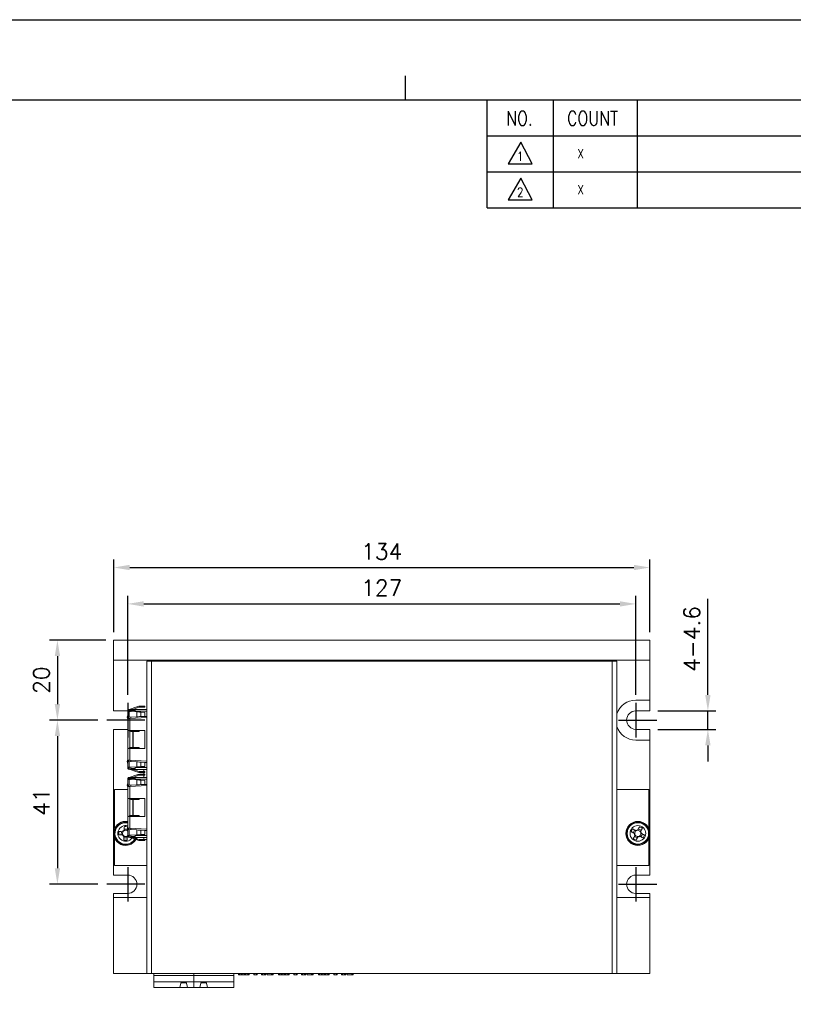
# Model space of a CAD drawing. Header units: millimetres. Extents: x 0 to 594, y 0 to 420.
# Tile 11 of 12: x 201 to 394, y 174 to 420. Entities that reach past the tile are written whole.
import ezdxf

# ---------------------------------------------------------------- set-up
doc = ezdxf.new("R2010")
doc.units = ezdxf.units.MM
doc.header["$PDSIZE"] = -1
doc.linetypes.add('CENTER2', pattern=[28.575, 19.05, -3.175, 3.175, -3.175])
doc.layers.add('SHEET', color=1, linetype='Continuous')
doc.styles.add('SHEET1', font='ROMANS.SHX', dxfattribs={"width": 0.8, "height": 3})
doc.styles.get("Standard").update_dxf_attribs({"font": 'txt.shx', "bigfont": 'whgtxt.shx'})
doc.dimstyles.new('ISO-25', dxfattribs={"dimtxt": 2.5, "dimasz": 2.5, "dimexe": 1.25, "dimexo": 0.625, "dimtad": 1, "dimtxsty": 'Standard', "dimcen": 2.5, "dimadec": 0, "dimazin": 0, "dimtfac": 1, "dimtmove": 0, "dimatfit": 3, "dimfxl": 0, "dimarcsym": 0})

# ---------------------------------------------------------------- blocks, each defined once
blk = doc.blocks.new('*D6')
at = {"color": 8, "lineweight": -2}
for p, q in [((224.16, 266.99), (224.16, 285.12)), ((228.16, 283.12), (354.16, 283.12)), ((358.16, 266.99), (358.16, 285.12))]:
    blk.add_line(p, q, dxfattribs=at)
at = {"color": 8}
for points in [[(228.16, 283.79), (228.16, 282.46), (224.16, 283.12)], [(354.16, 283.79), (354.16, 282.46), (358.16, 283.12)]]:
    blk.add_solid(points, dxfattribs=at)
at = {"layer": 'Defpoints', "color": 0}
for p in [(358.16, 283.12), (224.16, 264.99), (358.16, 264.99)]:
    blk.add_point(p, dxfattribs=at)
at = {"color": 3, "insert": (291.16, 287.12), "char_height": 4, "attachment_point": 5}
blk.add_mtext('\\A1;134', dxfattribs=at)
blk = doc.blocks.new('*D7')
at = {"color": 8, "lineweight": -2}
for p, q in [((227.66, 251.29), (227.66, 276.03)), ((354.66, 251.29), (354.66, 276.03)), ((231.66, 274.03), (350.66, 274.03))]:
    blk.add_line(p, q, dxfattribs=at)
at = {"color": 8}
for points in [[(231.66, 274.7), (231.66, 273.36), (227.66, 274.03)], [(350.66, 274.7), (350.66, 273.36), (354.66, 274.03)]]:
    blk.add_solid(points, dxfattribs=at)
at = {"layer": 'Defpoints', "color": 0}
for p in [(354.66, 274.03), (227.66, 249.29), (354.66, 249.29)]:
    blk.add_point(p, dxfattribs=at)
at = {"color": 3, "insert": (291.16, 278.03), "char_height": 4, "attachment_point": 5}
blk.add_mtext('\\A1;127', dxfattribs=at)
blk = doc.blocks.new('*D8')
at = {"color": 8, "lineweight": -2}
for p, q in [((372.66, 251.29), (372.66, 275.29)), ((360.16, 247.29), (374.66, 247.29)), ((372.66, 242.69), (372.66, 247.29)), ((360.16, 242.69), (374.66, 242.69)), ((372.66, 238.69), (372.66, 234.69))]:
    blk.add_line(p, q, dxfattribs=at)
at = {"color": 8}
for points in [[(371.99, 251.29), (373.32, 251.29), (372.66, 247.29)], [(371.99, 238.69), (373.32, 238.69), (372.66, 242.69)]]:
    blk.add_solid(points, dxfattribs=at)
at = {"layer": 'Defpoints', "color": 0}
for p in [(358.16, 247.29), (372.66, 247.29), (358.16, 242.69)]:
    blk.add_point(p, dxfattribs=at)
at = {"color": 3, "insert": (368.66, 265.29), "char_height": 4, "attachment_point": 5, "rotation": 90}
blk.add_mtext('\\A1;4-4.6', dxfattribs=at)
blk = doc.blocks.new('*D9')
at = {"color": 8, "lineweight": -2}
for p, q in [((222.16, 264.99), (208.1, 264.99)), ((210.1, 260.99), (210.1, 248.99)), ((220.16, 244.99), (208.1, 244.99))]:
    blk.add_line(p, q, dxfattribs=at)
at = {"color": 8}
for points in [[(209.43, 260.99), (210.77, 260.99), (210.1, 264.99)], [(209.43, 248.99), (210.77, 248.99), (210.1, 244.99)]]:
    blk.add_solid(points, dxfattribs=at)
at = {"layer": 'Defpoints', "color": 0}
for p in [(224.16, 264.99), (210.1, 244.99), (222.16, 244.99)]:
    blk.add_point(p, dxfattribs=at)
at = {"color": 3, "insert": (206.1, 254.99), "char_height": 4, "attachment_point": 5, "rotation": 90}
blk.add_mtext('\\A1;20', dxfattribs=at)
blk = doc.blocks.new('*D10')
at = {"color": 8, "lineweight": -2}
for p, q in [((220.16, 244.99), (208.1, 244.99)), ((210.1, 240.99), (210.1, 207.99)), ((220.16, 203.99), (208.1, 203.99))]:
    blk.add_line(p, q, dxfattribs=at)
at = {"color": 8}
for points in [[(209.43, 240.99), (210.77, 240.99), (210.1, 244.99)], [(209.43, 207.99), (210.77, 207.99), (210.1, 203.99)]]:
    blk.add_solid(points, dxfattribs=at)
at = {"layer": 'Defpoints', "color": 0}
for p in [(222.16, 244.99), (210.1, 203.99), (222.16, 203.99)]:
    blk.add_point(p, dxfattribs=at)
at = {"color": 3, "insert": (206.1, 224.49), "char_height": 4, "attachment_point": 5, "rotation": 90}
blk.add_mtext('\\A1;41', dxfattribs=at)

msp = doc.modelspace()

# ---------------------------------------------------------------- linework, layer by layer
at = {"color": 4}
msp.add_line((297, 406), (297, 400), dxfattribs=at)
at = {"color": 7, "linetype": 'Continuous', "lineweight": 15}
for p, q in [((224.1551, 264.989), (224.1551, 259.989)), ((224.1551, 264.989), (358.1551, 264.989)), ((358.1551, 264.989), (358.1551, 259.989)), ((224.1551, 259.989), (358.1551, 259.989)), ((224.1551, 259.989), (224.1551, 247.289)), ((232.4051, 249.689), (232.4051, 259.689)), ((232.4051, 259.689), (233.6051, 259.689)), ((233.6051, 259.689), (233.6051, 181.689)), ((348.7051, 259.689), (233.6051, 259.689)), ((260.1551, 259.989), (260.1551, 259.689)), ((348.1551, 259.689), (348.1551, 259.989)), ((348.7051, 181.689), (348.7051, 259.689)), ((348.7051, 259.689), (349.9051, 259.689)), ((349.9051, 259.689), (349.9051, 181.689)), ((358.1551, 259.989), (358.1551, 249.989)), ((231.9051, 248.489), (230.9051, 248.489)), ((231.9051, 248.239), (231.9051, 248.489)), ((232.4051, 212.689), (232.4051, 249.689)), ((358.1551, 249.989), (354.6551, 249.989)), ((358.1551, 247.289), (358.1551, 249.989)), ((227.6551, 247.289), (224.1551, 247.289)), ((227.6551, 245.539), (227.6551, 247.189)), ((227.7202, 247.4356), (228.0507, 247.4161)), ((229.9321, 248.3268), (227.9929, 247.6619)), ((227.9929, 245.7088), (227.9929, 247.1691)), ((227.9929, 247.1691), (229.9321, 247.055)), ((228.1134, 247.162), (228.074, 247.1647)), ((229.5051, 247.689), (228.1551, 247.689)), ((228.4051, 247.439), (228.4051, 247.1448)), ((228.4051, 247.439), (229.5051, 247.439)), ((228.8426, 247.689), (230.0132, 248.0903)), ((232.4051, 247.689), (229.5051, 247.689)), ((229.5051, 247.689), (229.5051, 247.239)), ((229.5051, 247.0801), (229.5051, 247.239)), ((229.9321, 247.055), (229.9321, 245.8229)), ((230.9051, 248.239), (231.9051, 248.239)), ((230.9051, 245.8801), (230.9051, 246.9978)), ((230.9051, 246.9978), (231.9051, 246.939)), ((231.9051, 245.939), (231.9051, 246.939)), ((354.6551, 247.289), (358.1551, 247.289)), ((227.9051, 245.5537), (227.6551, 245.539)), ((227.6551, 242.439), (227.6551, 245.5387)), ((227.9721, 245.7076), (227.9721, 245.4076)), ((229.9321, 245.8229), (227.9929, 245.7088)), ((228.1551, 245.4184), (232.4051, 245.6684)), ((228.1551, 242.439), (228.1551, 245.4184)), ((231.9051, 245.939), (230.9051, 245.8801)), ((232.4051, 245.939), (231.9051, 245.939)), ((224.1551, 242.689), (224.1551, 206.289)), ((227.6551, 242.689), (224.1551, 242.689)), ((228.1551, 242.439), (227.6551, 242.439)), ((227.6551, 237.939), (227.6551, 242.439)), ((231.9051, 242.439), (228.1551, 242.439)), ((228.4051, 242.439), (228.4051, 242.189)), ((228.4051, 242.189), (230.5551, 242.189)), ((228.9051, 242.189), (228.9051, 238.189)), ((229.0051, 238.189), (229.0051, 242.189)), ((230.5551, 242.189), (230.5551, 242.439)), ((231.9051, 237.939), (231.9051, 242.439)), ((354.6551, 242.689), (358.1551, 242.689)), ((358.1551, 239.989), (358.1551, 242.689)), ((354.6551, 239.989), (358.1551, 239.989)), ((358.1551, 239.989), (358.1551, 206.289)), ((227.6551, 234.8392), (227.6551, 237.939)), ((228.1551, 237.939), (227.6551, 237.939)), ((228.1551, 234.9596), (228.1551, 237.939)), ((228.1551, 237.939), (231.9051, 237.939)), ((228.4051, 238.189), (228.4051, 237.939)), ((230.5551, 238.189), (228.4051, 238.189)), ((230.5551, 237.939), (230.5551, 238.189)), ((227.6551, 233.189), (227.6551, 234.839)), ((227.9051, 234.8243), (227.6551, 234.839)), ((227.9721, 234.6703), (227.9721, 234.9703)), ((227.9929, 234.6691), (227.9929, 233.2088)), ((229.9321, 234.555), (227.9929, 234.6691)), ((232.4051, 234.7096), (228.1551, 234.9596)), ((229.9321, 234.555), (229.9321, 233.3229)), ((230.9051, 234.4978), (230.9051, 233.3801)), ((231.9051, 234.439), (230.9051, 234.4978)), ((231.9051, 234.439), (231.9051, 233.439)), ((231.9051, 234.439), (232.4051, 234.439)), ((228.0507, 232.9618), (227.7202, 232.9424)), ((227.9929, 233.2088), (229.9321, 233.3229)), ((229.9321, 232.0511), (227.9929, 232.716)), ((229.9321, 231.3268), (227.9929, 230.6619)), ((229.5051, 232.689), (228.1551, 232.689)), ((228.4051, 233.2331), (228.4051, 232.939)), ((229.5051, 232.939), (228.4051, 232.939)), ((228.8426, 232.689), (230.0132, 232.2876)), ((229.5051, 233.139), (229.5051, 233.2978)), ((229.5051, 233.139), (229.5051, 232.689)), ((232.4051, 232.689), (229.5051, 232.689)), ((230.9051, 233.3801), (231.9051, 233.439)), ((230.9051, 232.139), (231.9051, 232.139)), ((231.9051, 231.889), (230.9051, 231.889)), ((231.9051, 231.489), (230.9051, 231.489)), ((231.6551, 232.689), (231.6551, 232.139)), ((231.6551, 231.889), (231.6551, 231.489)), ((231.9051, 232.139), (231.9051, 231.889)), ((231.9051, 231.239), (231.9051, 231.489)), ((227.6551, 228.539), (227.6551, 230.189)), ((227.7202, 230.4356), (228.0507, 230.4161)), ((227.9929, 228.7088), (227.9929, 230.1691)), ((227.9929, 230.1691), (229.9321, 230.055)), ((229.9321, 228.8229), (227.9929, 228.7088)), ((228.1134, 230.162), (228.074, 230.1647)), ((229.5051, 230.689), (228.1551, 230.689)), ((228.4051, 230.439), (228.4051, 230.1448)), ((228.4051, 230.439), (229.5051, 230.439)), ((228.8426, 230.689), (230.0132, 231.0903)), ((232.4051, 230.689), (229.5051, 230.689)), ((229.5051, 230.689), (229.5051, 230.239)), ((229.5051, 230.0801), (229.5051, 230.239)), ((229.9321, 230.055), (229.9321, 228.8229)), ((230.9051, 231.239), (231.9051, 231.239)), ((230.9051, 228.8801), (230.9051, 229.9978)), ((230.9051, 229.9978), (231.9051, 229.939)), ((231.9051, 228.939), (230.9051, 228.8801)), ((231.6551, 231.239), (231.6551, 230.689)), ((231.9051, 228.939), (231.9051, 229.939)), ((232.4051, 228.939), (231.9051, 228.939)), ((224.4051, 227.689), (224.4051, 217.8879)), ((227.6551, 227.689), (224.4051, 227.689)), ((227.9051, 228.5537), (227.6551, 228.539)), ((227.6551, 225.439), (227.6551, 228.5387)), ((227.9721, 228.7076), (227.9721, 228.4076)), ((228.1551, 228.4184), (232.4051, 228.6684)), ((228.1551, 225.439), (228.1551, 228.4184)), ((349.9051, 227.689), (357.9051, 227.689)), ((357.9051, 227.689), (357.9051, 217.8879)), ((228.1551, 225.439), (227.6551, 225.439)), ((227.6551, 220.939), (227.6551, 225.439)), ((231.9051, 225.439), (228.1551, 225.439)), ((228.4051, 225.439), (228.4051, 225.189)), ((228.4051, 225.189), (230.5551, 225.189)), ((228.9051, 225.189), (228.9051, 221.189)), ((229.0051, 221.189), (229.0051, 225.189)), ((230.5551, 225.189), (230.5551, 225.439)), ((231.9051, 220.939), (231.9051, 225.439)), ((226.9731, 219.6333), (226.9578, 219.4319)), ((227.3781, 219.6305), (227.363, 219.4311)), ((227.4035, 219.6285), (227.3883, 219.4291)), ((227.6551, 219.5963), (227.4035, 219.6285)), ((227.6551, 217.8392), (227.6551, 220.939)), ((228.1551, 220.939), (227.6551, 220.939)), ((228.1551, 217.9596), (228.1551, 220.939)), ((228.1551, 220.939), (231.9051, 220.939)), ((228.4051, 221.189), (228.4051, 220.939)), ((230.5551, 221.189), (228.4051, 221.189)), ((230.5551, 220.939), (230.5551, 221.189)), ((354.9731, 219.6333), (354.9578, 219.4319)), ((355.3781, 219.6305), (355.363, 219.4311)), ((355.4035, 219.6285), (355.3883, 219.4291)), ((226.0537, 216.3351), (226.0841, 217.1265)), ((226.5091, 217.1101), (226.3992, 217.1144)), ((226.7891, 217.4754), (226.7849, 217.3655)), ((226.8012, 217.7904), (227.5926, 217.76)), ((227.6551, 216.189), (227.6551, 217.839)), ((227.9051, 217.8243), (227.6551, 217.839)), ((227.9721, 217.6703), (227.9721, 217.9703)), ((227.9929, 217.6691), (227.9929, 216.2088)), ((229.9321, 217.555), (227.9929, 217.6691)), ((232.4051, 217.7096), (228.1551, 217.9596)), ((229.9321, 217.555), (229.9321, 216.3229)), ((230.9051, 217.4978), (230.9051, 216.3801)), ((231.9051, 217.439), (230.9051, 217.4978)), ((231.9051, 217.439), (231.9051, 216.439)), ((231.9051, 217.439), (232.4051, 217.439)), ((354.0085, 216.8427), (354.376, 217.5442)), ((354.2877, 216.6964), (354.3851, 216.6453)), ((354.7527, 217.3469), (354.6553, 217.3979)), ((355.1625, 217.5564), (355.1115, 217.4589)), ((355.3088, 217.8356), (356.0104, 217.4681)), ((355.813, 217.0914), (355.864, 217.1888)), ((356.0225, 216.6816), (355.9251, 216.7326)), ((356.3018, 216.5353), (355.9342, 215.8337)), ((224.4051, 215.49), (224.4051, 208.689)), ((226.3687, 216.3229), (226.4786, 216.3187)), ((227.509, 215.5875), (226.7176, 215.618)), ((226.734, 216.0429), (226.7297, 215.933)), ((227.5211, 215.9025), (227.5254, 216.0125)), ((228.0507, 215.9618), (227.7202, 215.9424)), ((227.9929, 216.2088), (229.9321, 216.3229)), ((229.9321, 215.0511), (227.9929, 215.716)), ((229.5051, 215.689), (228.1551, 215.689)), ((228.4051, 216.2331), (228.4051, 215.939)), ((229.5051, 215.939), (228.4051, 215.939)), ((228.8426, 215.689), (230.0132, 215.2876)), ((229.5051, 216.139), (229.5051, 216.2978)), ((229.5051, 216.139), (229.5051, 215.689)), ((232.4051, 215.689), (229.5051, 215.689)), ((229.7908, 215.3639), (229.9305, 215.689)), ((230.9051, 216.3801), (231.9051, 216.439)), ((230.9051, 215.139), (231.9051, 215.139)), ((231.9051, 214.889), (230.9051, 214.889)), ((231.6551, 215.689), (231.6551, 215.189)), ((231.6551, 215.189), (232.4051, 215.189)), ((231.9051, 215.139), (231.9051, 214.889)), ((355.0014, 215.5423), (354.2999, 215.9099)), ((354.4972, 216.2866), (354.4462, 216.1891)), ((355.1477, 215.8216), (355.1988, 215.919)), ((355.5575, 216.0311), (355.655, 215.98)), ((357.9051, 215.49), (357.9051, 208.689)), ((232.4051, 181.689), (232.4051, 212.689)), ((232.4051, 208.689), (224.4051, 208.689)), ((349.9051, 208.689), (357.9051, 208.689)), ((227.6551, 206.289), (224.1551, 206.289)), ((354.6551, 206.289), (358.1551, 206.289)), ((224.1551, 201.689), (224.1551, 200.689)), ((227.6551, 201.689), (224.1551, 201.689)), ((224.1551, 200.689), (232.4051, 200.689)), ((224.1551, 200.689), (224.1551, 181.689)), ((349.9051, 200.689), (358.1551, 200.689)), ((354.6551, 201.689), (358.1551, 201.689)), ((358.1551, 201.689), (358.1551, 200.689)), ((358.1551, 200.689), (358.1551, 181.689)), ((224.1551, 181.689), (232.4051, 181.689)), ((233.6051, 181.689), (232.4051, 181.689)), ((348.7051, 181.689), (233.6051, 181.689)), ((234.1551, 181.189), (234.1551, 181.689)), ((234.1551, 181.189), (244.1551, 181.189)), ((234.1551, 181.189), (234.1551, 179.589)), ((241.0551, 179.589), (234.1551, 179.589)), ((234.1551, 179.589), (234.1551, 178.189)), ((240.68, 178.189), (241.0551, 179.589)), ((241.0551, 179.589), (242.2551, 179.589)), ((241.4926, 179.589), (241.5301, 179.489)), ((241.8176, 179.589), (241.7801, 179.489)), ((242.2551, 179.589), (244.1551, 179.589)), ((242.2551, 179.589), (242.6302, 178.189)), ((244.1551, 181.689), (244.1551, 181.189)), ((244.1551, 181.189), (244.1551, 179.589)), ((244.1551, 181.189), (254.1551, 181.189)), ((244.1551, 179.589), (246.0551, 179.589)), ((244.1551, 179.589), (244.1551, 178.189)), ((245.68, 178.189), (246.0551, 179.589)), ((246.0551, 179.589), (247.2551, 179.589)), ((246.4926, 179.589), (246.5301, 179.489)), ((246.8176, 179.589), (246.7801, 179.489)), ((254.1551, 179.589), (247.2551, 179.589)), ((247.2551, 179.589), (247.6302, 178.189)), ((254.1551, 181.689), (254.1551, 181.189)), ((254.1551, 179.589), (254.1551, 181.189)), ((254.1551, 178.189), (254.1551, 179.589)), ((255.3866, 181.689), (255.3866, 181.389)), ((255.3866, 181.389), (255.6174, 181.389)), ((255.6174, 181.689), (255.6174, 181.389)), ((255.6174, 181.389), (256.0556, 181.389)), ((256.0556, 181.689), (256.0556, 181.389)), ((256.0556, 181.389), (256.1094, 181.389)), ((256.1092, 181.389), (256.4343, 181.389)), ((256.1094, 181.389), (256.1094, 181.689)), ((256.4343, 181.689), (256.4343, 181.389)), ((256.4343, 181.389), (256.8202, 181.389)), ((256.8202, 181.689), (256.8202, 181.389)), ((256.9151, 181.389), (256.8202, 181.389)), ((256.9151, 181.389), (256.9151, 181.689)), ((257.0132, 181.389), (257.0132, 181.689)), ((257.1348, 181.389), (257.0132, 181.389)), ((257.1348, 181.389), (257.1348, 181.689)), ((257.7011, 181.389), (257.1348, 181.389)), ((257.7011, 181.389), (257.7011, 181.689)), ((257.8119, 181.389), (257.7011, 181.389)), ((257.8119, 181.389), (257.8119, 181.689)), ((257.9093, 181.389), (257.8119, 181.389)), ((257.9093, 181.389), (257.9093, 181.689)), ((258.0254, 181.389), (257.9093, 181.389)), ((258.0254, 181.389), (258.0254, 181.689)), ((259.2033, 181.389), (259.2033, 181.689)), ((259.2309, 181.389), (259.2033, 181.389)), ((259.2309, 181.389), (259.2309, 181.689)), ((259.2373, 181.389), (259.2309, 181.389)), ((259.2373, 181.389), (259.2373, 181.689)), ((259.8158, 181.389), (259.2373, 181.389)), ((259.8158, 181.389), (259.8158, 181.689)), ((259.8236, 181.389), (259.8158, 181.389)), ((259.8236, 181.389), (259.8236, 181.689)), ((259.8236, 181.389), (259.8569, 181.389)), ((259.8569, 181.689), (259.8569, 181.389)), ((259.8569, 181.389), (259.8852, 181.389)), ((259.8852, 181.389), (259.8852, 181.689)), ((259.8852, 181.389), (259.9905, 181.389)), ((259.9905, 181.689), (259.9905, 181.389)), ((259.9905, 181.389), (260.026, 181.389)), ((260.026, 181.389), (260.026, 181.689)), ((260.026, 181.389), (260.0283, 181.389)), ((260.0283, 181.389), (260.0283, 181.689)), ((261.1245, 181.689), (261.1245, 181.389)), ((261.1245, 181.389), (261.1379, 181.389)), ((261.1379, 181.689), (261.1379, 181.389)), ((261.1379, 181.389), (261.3849, 181.389)), ((261.3849, 181.689), (261.3849, 181.389)), ((261.3849, 181.389), (261.8294, 181.389)), ((261.8294, 181.689), (261.8294, 181.389)), ((261.8294, 181.389), (262.0932, 181.389)), ((262.0932, 181.689), (262.0932, 181.389)), ((262.0932, 181.389), (262.1515, 181.389)), ((262.1515, 181.389), (262.1515, 181.689)), ((262.1515, 181.389), (262.1671, 181.389)), ((262.1671, 181.689), (262.1671, 181.389)), ((262.1671, 181.389), (262.2006, 181.389)), ((262.2006, 181.389), (262.2006, 181.689)), ((262.5014, 181.389), (262.5014, 181.689)), ((263.6353, 181.389), (262.5014, 181.389)), ((263.6353, 181.389), (263.6353, 181.689)), ((263.797, 181.389), (263.6353, 181.389)), ((263.797, 181.389), (263.797, 181.689)), ((264.0151, 181.389), (263.797, 181.389)), ((264.0151, 181.389), (264.0151, 181.689)), ((265.3866, 181.689), (265.3866, 181.389)), ((265.3866, 181.389), (265.6174, 181.389)), ((265.6174, 181.689), (265.6174, 181.389)), ((265.6174, 181.389), (266.0556, 181.389)), ((266.0556, 181.689), (266.0556, 181.389)), ((266.0556, 181.389), (266.1094, 181.389)), ((266.1092, 181.389), (266.4343, 181.389)), ((266.1094, 181.389), (266.1094, 181.689)), ((266.4343, 181.689), (266.4343, 181.389)), ((266.4343, 181.389), (266.8202, 181.389)), ((266.8202, 181.689), (266.8202, 181.389)), ((266.9151, 181.389), (266.8202, 181.389)), ((266.9151, 181.389), (266.9151, 181.689)), ((267.0132, 181.389), (267.0132, 181.689)), ((267.1348, 181.389), (267.0132, 181.389)), ((267.1348, 181.389), (267.1348, 181.689)), ((267.7011, 181.389), (267.1348, 181.389)), ((267.7011, 181.389), (267.7011, 181.689)), ((267.8119, 181.389), (267.7011, 181.389)), ((267.8119, 181.389), (267.8119, 181.689)), ((267.9093, 181.389), (267.8119, 181.389)), ((267.9093, 181.389), (267.9093, 181.689)), ((268.0254, 181.389), (267.9093, 181.389)), ((268.0254, 181.389), (268.0254, 181.689)), ((269.2033, 181.389), (269.2033, 181.689)), ((269.2309, 181.389), (269.2033, 181.389)), ((269.2309, 181.389), (269.2309, 181.689)), ((269.2373, 181.389), (269.2309, 181.389)), ((269.2373, 181.389), (269.2373, 181.689)), ((269.8158, 181.389), (269.2373, 181.389)), ((269.8158, 181.389), (269.8158, 181.689)), ((269.8236, 181.389), (269.8158, 181.389)), ((269.8236, 181.389), (269.8236, 181.689)), ((269.8236, 181.389), (269.8569, 181.389)), ((269.8569, 181.689), (269.8569, 181.389)), ((269.8569, 181.389), (269.8852, 181.389)), ((269.8852, 181.389), (269.8852, 181.689)), ((269.8852, 181.389), (269.9905, 181.389)), ((269.9905, 181.689), (269.9905, 181.389)), ((269.9905, 181.389), (270.026, 181.389)), ((270.026, 181.389), (270.026, 181.689)), ((270.026, 181.389), (270.0283, 181.389)), ((270.0283, 181.389), (270.0283, 181.689)), ((271.1245, 181.689), (271.1245, 181.389)), ((271.1379, 181.389), (271.1245, 181.389)), ((271.1379, 181.689), (271.1379, 181.389)), ((271.1379, 181.389), (271.3849, 181.389)), ((271.3849, 181.689), (271.3849, 181.389)), ((271.3849, 181.389), (271.8294, 181.389)), ((271.8294, 181.689), (271.8294, 181.389)), ((271.8294, 181.389), (272.0932, 181.389)), ((272.0932, 181.689), (272.0932, 181.389)), ((272.0932, 181.389), (272.1515, 181.389)), ((272.1515, 181.389), (272.1515, 181.689)), ((272.1515, 181.389), (272.1671, 181.389)), ((272.1671, 181.689), (272.1671, 181.389)), ((272.1671, 181.389), (272.2006, 181.389)), ((272.2006, 181.389), (272.2006, 181.689)), ((272.5014, 181.389), (272.5014, 181.689)), ((273.6353, 181.389), (272.5014, 181.389)), ((273.6353, 181.389), (273.6353, 181.689)), ((273.797, 181.389), (273.6353, 181.389)), ((273.797, 181.389), (273.797, 181.689)), ((274.0151, 181.389), (273.797, 181.389)), ((274.0151, 181.389), (274.0151, 181.689)), ((275.3866, 181.689), (275.3866, 181.389)), ((275.3866, 181.389), (275.6174, 181.389)), ((275.6174, 181.689), (275.6174, 181.389)), ((275.6174, 181.389), (276.0556, 181.389)), ((276.0556, 181.689), (276.0556, 181.389)), ((276.0556, 181.389), (276.1094, 181.389)), ((276.1092, 181.389), (276.4343, 181.389)), ((276.1094, 181.389), (276.1094, 181.689)), ((276.4343, 181.689), (276.4343, 181.389)), ((276.4343, 181.389), (276.8202, 181.389)), ((276.8202, 181.689), (276.8202, 181.389)), ((276.9151, 181.389), (276.8202, 181.389)), ((276.9151, 181.389), (276.9151, 181.689)), ((277.0132, 181.389), (277.0132, 181.689)), ((277.1348, 181.389), (277.0132, 181.389)), ((277.1348, 181.389), (277.1348, 181.689)), ((277.7011, 181.389), (277.1348, 181.389)), ((277.7011, 181.389), (277.7011, 181.689)), ((277.8119, 181.389), (277.7011, 181.389)), ((277.8119, 181.389), (277.8119, 181.689)), ((277.9093, 181.389), (277.8119, 181.389)), ((277.9093, 181.389), (277.9093, 181.689)), ((278.0254, 181.389), (277.9093, 181.389)), ((278.0254, 181.389), (278.0254, 181.689)), ((279.2033, 181.389), (279.2033, 181.689)), ((279.2309, 181.389), (279.2033, 181.389)), ((279.2309, 181.389), (279.2309, 181.689)), ((279.2373, 181.389), (279.2309, 181.389)), ((279.2373, 181.389), (279.2373, 181.689)), ((279.8158, 181.389), (279.2373, 181.389)), ((279.8158, 181.389), (279.8158, 181.689)), ((279.8236, 181.389), (279.8158, 181.389)), ((279.8236, 181.389), (279.8236, 181.689)), ((279.8236, 181.389), (279.8569, 181.389)), ((279.8569, 181.689), (279.8569, 181.389)), ((279.8569, 181.389), (279.8852, 181.389)), ((279.8852, 181.389), (279.8852, 181.689)), ((279.8852, 181.389), (279.9905, 181.389)), ((279.9905, 181.689), (279.9905, 181.389)), ((279.9905, 181.389), (280.026, 181.389)), ((280.026, 181.389), (280.026, 181.689)), ((280.026, 181.389), (280.0283, 181.389)), ((280.0283, 181.389), (280.0283, 181.689)), ((281.1245, 181.689), (281.1245, 181.389)), ((281.1245, 181.389), (281.1379, 181.389)), ((281.1379, 181.689), (281.1379, 181.389)), ((281.1379, 181.389), (281.3849, 181.389)), ((281.3849, 181.689), (281.3849, 181.389)), ((281.3849, 181.389), (281.8294, 181.389)), ((281.8294, 181.689), (281.8294, 181.389)), ((281.8294, 181.389), (282.0932, 181.389)), ((282.0932, 181.689), (282.0932, 181.389)), ((282.0932, 181.389), (282.1515, 181.389)), ((282.1515, 181.389), (282.1515, 181.689)), ((282.1515, 181.389), (282.1671, 181.389)), ((282.1671, 181.689), (282.1671, 181.389)), ((282.1671, 181.389), (282.2006, 181.389)), ((282.2006, 181.389), (282.2006, 181.689)), ((282.5014, 181.389), (282.5014, 181.689)), ((283.6353, 181.389), (282.5014, 181.389)), ((283.6353, 181.389), (283.6353, 181.689)), ((283.797, 181.389), (283.6353, 181.389)), ((283.797, 181.389), (283.797, 181.689)), ((284.0151, 181.389), (283.797, 181.389)), ((284.0151, 181.389), (284.0151, 181.689)), ((349.9051, 181.689), (348.7051, 181.689)), ((349.9051, 181.689), (358.1551, 181.689)), ((240.68, 178.189), (234.1551, 178.189)), ((242.6302, 178.189), (240.68, 178.189)), ((241.7801, 179.489), (241.5301, 179.489)), ((242.6302, 178.189), (244.1551, 178.189)), ((244.1551, 178.189), (245.68, 178.189)), ((247.6302, 178.189), (245.68, 178.189)), ((246.7801, 179.489), (246.5301, 179.489)), ((254.1551, 178.189), (247.6302, 178.189))]:
    msp.add_line(p, q, dxfattribs=at)
at = {"color": 1, "linetype": 'CENTER2', "ltscale": 0.5}
for p, q in [((227.6551, 249.289), (227.6551, 240.689)), ((354.6551, 249.289), (354.6551, 240.689)), ((231.9551, 244.989), (222.1551, 244.989)), ((350.3551, 244.989), (360.1551, 244.989)), ((227.6551, 208.289), (227.6551, 199.689)), ((354.6551, 208.289), (354.6551, 199.689)), ((231.9551, 203.989), (222.1551, 203.989)), ((350.3551, 203.989), (360.1551, 203.989))]:
    msp.add_line(p, q, dxfattribs=at)
at = {"color": 8, "linetype": 'Continuous', "lineweight": 15}
for p, q in [((229.5051, 247.239), (232.4051, 247.239)), ((228.4051, 245.7331), (228.4051, 245.4331)), ((228.1551, 238.122), (228.1551, 242.256)), ((228.4051, 234.9448), (228.4051, 234.6448)), ((232.4051, 233.139), (229.5051, 233.139)), ((229.5051, 230.239), (232.4051, 230.239)), ((228.4051, 228.7331), (228.4051, 228.4331)), ((228.1551, 221.122), (228.1551, 225.256)), ((228.4051, 217.9448), (228.4051, 217.6448)), ((232.4051, 216.139), (229.5051, 216.139)), ((240.9845, 179.3254), (242.3257, 179.3254)), ((242.2911, 179.4548), (241.0192, 179.4548)), ((245.9845, 179.3254), (247.3257, 179.3254)), ((247.2911, 179.4548), (246.0192, 179.4548))]:
    msp.add_line(p, q, dxfattribs=at)
at = {"color": 6}
msp.add_lwpolyline([(0, 420), (594, 420), (594, 0), (0, 0)], close=True, dxfattribs=at)
at = {"color": 4}
msp.add_lwpolyline([(20, 400), (574, 400), (574, 20), (20, 20)], close=True, dxfattribs=at)
at = {"color": 7, "linetype": 'Continuous', "lineweight": 15, "flags": 128}
for points in [[(227.7221, 247.185), (227.7736, 247.182), (227.8373, 247.1782), (227.9112, 247.1739), (227.9929, 247.1691)], [(229.9321, 247.055), (230.2498, 247.0363), (230.5755, 247.0172), (230.9051, 246.9978)], [(227.9929, 245.7088), (227.9078, 245.7038), (227.8312, 245.6993), (227.766, 245.6955), (227.7144, 245.6925), (227.6781, 245.6903)], [(227.6781, 245.3903), (227.7129, 245.3924), (227.7621, 245.3953), (227.8241, 245.3989), (227.8969, 245.4032), (227.9782, 245.408), (228.0652, 245.4131), (228.1551, 245.4184)], [(230.9051, 245.8801), (230.5755, 245.8608), (230.2498, 245.8416), (229.9321, 245.8229)], [(227.6781, 234.9876), (227.7129, 234.9856), (227.7621, 234.9827), (227.8241, 234.979), (227.8969, 234.9747), (227.9782, 234.97), (228.0652, 234.9648), (228.1551, 234.9596)], [(227.9929, 234.6691), (227.9078, 234.6741), (227.8312, 234.6786), (227.766, 234.6824), (227.7144, 234.6855), (227.6781, 234.6876)], [(230.9051, 234.4978), (230.5755, 234.5172), (230.2498, 234.5363), (229.9321, 234.555)], [(227.7221, 233.1929), (227.7736, 233.1959), (227.8373, 233.1997), (227.9112, 233.204), (227.9929, 233.2088)], [(229.9321, 233.3229), (230.2498, 233.3416), (230.5755, 233.3608), (230.9051, 233.3801)], [(227.7221, 230.185), (227.7736, 230.182), (227.8373, 230.1782), (227.9112, 230.1739), (227.9929, 230.1691)], [(229.9321, 230.055), (230.2498, 230.0363), (230.5755, 230.0172), (230.9051, 229.9978)], [(230.9051, 228.8801), (230.5755, 228.8608), (230.2498, 228.8416), (229.9321, 228.8229)], [(227.9929, 228.7088), (227.9078, 228.7038), (227.8312, 228.6993), (227.766, 228.6955), (227.7144, 228.6925), (227.6781, 228.6903)], [(227.6781, 228.3903), (227.7129, 228.3924), (227.7621, 228.3953), (227.8241, 228.3989), (227.8969, 228.4032), (227.9782, 228.408), (228.0652, 228.4131), (228.1551, 228.4184)], [(226.3992, 217.1144), (226.2833, 217.1188), (226.1676, 217.1233), (226.0522, 217.1277), (225.9372, 217.1321), (225.8225, 217.1365), (225.7081, 217.1409), (225.5942, 217.1453), (225.4807, 217.1497)], [(226.8244, 218.3938), (226.8201, 218.2803), (226.8157, 218.1664), (226.8113, 218.0521), (226.8069, 217.9374), (226.8024, 217.8223), (226.798, 217.7069), (226.7935, 217.5913), (226.7891, 217.4754)], [(227.6029, 218.0271), (227.6071, 218.136), (227.6115, 218.2499), (227.6158, 218.3634)], [(227.6781, 217.9876), (227.7129, 217.9856), (227.7621, 217.9827), (227.8241, 217.979), (227.8969, 217.9747), (227.9782, 217.97), (228.0652, 217.9648), (228.1551, 217.9596)], [(227.9929, 217.6691), (227.9078, 217.6741), (227.8312, 217.6786), (227.766, 217.6824), (227.7144, 217.6855), (227.6781, 217.6876)], [(230.9051, 217.4978), (230.5755, 217.5172), (230.2498, 217.5363), (229.9321, 217.555)], [(353.4736, 217.1229), (353.5742, 217.0702), (353.6752, 217.0173), (353.7765, 216.9642), (353.8782, 216.9109), (353.9802, 216.8575), (354.0825, 216.8039), (354.185, 216.7502), (354.2877, 216.6964)], [(354.6553, 217.3979), (354.5525, 217.4517), (354.45, 217.5054), (354.3477, 217.559), (354.2457, 217.6125), (354.1441, 217.6657), (354.0427, 217.7188), (353.9417, 217.7717), (353.8411, 217.8245)], [(355.5891, 218.3705), (355.5363, 218.2699), (355.4834, 218.1689), (355.4303, 218.0676), (355.3771, 217.9659), (355.3236, 217.8639), (355.27, 217.7616), (355.2163, 217.6591), (355.1625, 217.5564)], [(355.864, 217.1888), (355.9179, 217.2915), (355.9716, 217.3941), (356.0252, 217.4963), (356.0786, 217.5983), (356.1319, 217.7), (356.185, 217.8014), (356.2379, 217.9024), (356.2906, 218.003)], [(356.8367, 216.255), (356.7361, 216.3077), (356.6351, 216.3606), (356.5337, 216.4137), (356.432, 216.467), (356.33, 216.5205), (356.2278, 216.574), (356.1252, 216.6278), (356.0225, 216.6816)], [(225.4502, 216.3583), (225.5637, 216.3539), (225.6777, 216.3495), (225.792, 216.3451), (225.9067, 216.3407), (226.0218, 216.3363), (226.1371, 216.3319), (226.2528, 216.3274), (226.3687, 216.3229)], [(226.7297, 215.933), (226.7253, 215.8171), (226.7208, 215.7015), (226.7164, 215.5861), (226.7119, 215.471), (226.7075, 215.3563), (226.7031, 215.242), (226.6987, 215.128), (226.6944, 215.0146)], [(227.4858, 214.9841), (227.4902, 215.0976), (227.4945, 215.2115), (227.4989, 215.3259), (227.5034, 215.4406), (227.5078, 215.5556), (227.5122, 215.671), (227.5167, 215.7867), (227.5211, 215.9025)], [(227.7221, 216.1929), (227.7736, 216.1959), (227.8373, 216.1997), (227.9112, 216.204), (227.9929, 216.2088)], [(229.5997, 215.4294), (229.6387, 215.5081), (229.7168, 215.689)], [(229.8385, 215.3475), (229.938, 215.5684), (229.9835, 215.689)], [(229.9321, 216.3229), (230.2498, 216.3416), (230.5755, 216.3608), (230.9051, 216.3801)], [(354.4462, 216.1891), (354.3924, 216.0864), (354.3386, 215.9839), (354.2851, 215.8816), (354.2316, 215.7796), (354.1783, 215.6779), (354.1252, 215.5766), (354.0723, 215.4756), (354.0196, 215.375)], [(354.7212, 215.0074), (354.7739, 215.108), (354.8268, 215.209), (354.8799, 215.3104), (354.9332, 215.4121), (354.9866, 215.514), (355.0402, 215.6163), (355.0939, 215.7188), (355.1477, 215.8216)], [(355.655, 215.98), (355.7577, 215.9262), (355.8602, 215.8725), (355.9625, 215.8189), (356.0645, 215.7655), (356.1662, 215.7122), (356.2675, 215.6591), (356.3685, 215.6062), (356.4691, 215.5535)]]:
    msp.add_lwpolyline(points, dxfattribs=at)
at = {"color": 8, "linetype": 'Continuous', "lineweight": 15, "flags": 128}
msp.add_lwpolyline([(229.5288, 215.4537), (229.556, 215.5074), (229.6371, 215.689)], dxfattribs=at)
at = {"color": 7, "linetype": 'Continuous', "lineweight": 15}
for radius in [3, 2.75, 2.6759, 1.9596]:
    msp.add_circle((355.1551, 216.689), radius, dxfattribs=at)
for centre, radius, start, end in [((230.9051, 245.489), 3, 90, 108.924644), ((354.6551, 244.989), 5, 90, 161.805128), ((229.1551, 245.739), 1.6, 159.635865, 200.364135), ((228.1551, 247.189), 0.5, 171.589917, 180), ((228.1551, 247.189), 0.5, 90, 150.44809), ((228.4051, 246.939), 0.5, 90, 150.076176), ((230.9051, 245.489), 2.75, 90, 108.924644), ((354.6551, 244.989), 2.3, 90, 270), ((228.4051, 242.689), 0.5, 210, 270), ((354.6551, 244.989), 5, 198.194872, 270), ((228.4051, 237.689), 0.5, 90, 150), ((229.1551, 234.639), 1.6, 159.635865, 200.364135), ((228.1551, 233.189), 0.5, 180, 188.410083), ((228.1551, 233.189), 0.5, 188.410083, 197.337518), ((228.1551, 233.189), 0.5, 197.337518, 209.55191), ((228.1551, 233.189), 0.5, 209.55191, 270), ((228.4051, 233.439), 0.5, 209.675391, 270), ((230.9051, 234.889), 3, 251.075356, 270), ((230.9051, 228.489), 3, 90, 108.924644), ((230.9051, 234.889), 2.75, 251.075356, 270), ((229.1551, 228.739), 1.6, 159.635865, 200.364135), ((228.1551, 230.189), 0.5, 171.589917, 180), ((228.1551, 230.189), 0.5, 90, 150.44809), ((228.4051, 229.939), 0.5, 90, 150.076176), ((230.9051, 228.489), 2.75, 90, 108.924644), ((228.4051, 225.689), 0.5, 210, 270), ((227.1551, 216.689), 3, 80.405932, 328.588466), ((227.1551, 216.689), 2.95, 93.538187, 328.373318), ((227.1551, 216.689), 2.75, 79.524318, 327.432312), ((227.1551, 216.689), 2.95, 85.663996, 93.538187), ((228.4051, 220.689), 0.5, 90, 150), ((355.1551, 216.689), 2.95, 93.538187, 85.170597), ((355.1551, 216.689), 2.95, 85.663996, 93.538187), ((240.7612, 216.1653), 15.3122, 176.314097, 179.277962), ((227.1551, 216.689), 0.7712, 146.899959, 208.692096), ((227.1551, 216.689), 0.8674, 114.958961, 150.633094), ((227.1551, 216.689), 0.7712, 118.692096, 146.899959), ((227.1551, 216.689), 0.7712, 56.899959, 118.692096), ((226.6317, 203.0878), 15.3072, 86.313615, 89.278434), ((229.1551, 217.639), 1.6, 159.635865, 200.364135), ((367.2073, 210.3746), 15.3021, 150.866293, 153.832116), ((355.1551, 216.689), 0.8674, 179.512042, 215.186175), ((355.1551, 216.689), 0.7712, 121.45304, 183.245177), ((355.1551, 216.689), 0.7712, 183.245177, 211.45304), ((355.1551, 216.689), 0.8674, 89.512042, 125.186175), ((355.1551, 216.689), 0.7712, 93.245177, 121.45304), ((355.1551, 216.689), 0.7712, 31.45304, 93.245177), ((355.1551, 216.689), 0.7712, 301.45304, 3.245177), ((348.8375, 204.6306), 15.3091, 60.86685, 63.83132), ((355.1551, 216.689), 0.7712, 3.245177, 31.45304), ((355.1551, 216.689), 0.8674, 359.512042, 35.186175), ((227.1551, 216.689), 0.8674, 204.958961, 240.633094), ((227.1551, 216.689), 0.7712, 208.692096, 236.899959), ((227.6786, 230.2901), 15.3072, 266.313615, 269.278434), ((227.1551, 216.689), 0.7712, 236.899959, 298.692096), ((227.1551, 216.689), 0.8674, 294.958961, 308.05542), ((227.1551, 216.689), 0.7712, 298.692096, 311.070583), ((228.1551, 216.189), 0.5, 180, 188.410083), ((228.1551, 216.189), 0.5, 189.370828, 197.337518), ((228.1551, 216.189), 0.5, 197.337518, 209.55191), ((228.1551, 216.189), 0.5, 209.55191, 270), ((228.4051, 216.439), 0.5, 209.675391, 270), ((230.9051, 217.889), 3, 251.075356, 270), ((230.9051, 217.889), 2.75, 251.075356, 270), ((361.4727, 228.7473), 15.3091, 240.86685, 243.83132), ((355.1551, 216.689), 0.7712, 211.45304, 273.245177), ((355.1551, 216.689), 0.8674, 269.512042, 305.186175), ((355.1551, 216.689), 0.7712, 273.245177, 301.45304), ((343.0952, 223.0073), 15.3108, 330.867136, 333.831273), ((227.6551, 203.989), 2.3, 270, 90), ((354.6551, 203.989), 2.3, 90, 270)]:
    msp.add_arc(centre, radius, start, end, dxfattribs=at)
at = {"color": 8, "linetype": 'Continuous', "lineweight": 15}
for radius, start, end in [(2.6759, 79.230713, 327.046758), (1.9596, 75.217494, 321.745502)]:
    msp.add_arc((227.1551, 216.689), radius, start, end, dxfattribs=at)
at = {"color": 7, "linetype": 'Continuous', "lineweight": 15}
for centre in [(228.1134, 232.9655), (228.1134, 215.9655)]:
    msp.add_ellipse(centre, major_axis=(0.729, 0.0486), ratio=0.34210844, start_param=1.54799693, end_param=1.60207734, dxfattribs=at)
for points, knots in [([(227.6551, 247.189), (227.6551, 247.1906), (227.6551, 247.1939), (227.6557, 247.2196), (227.6592, 247.2572), (227.6666, 247.2992), (227.6745, 247.3266), (227.6778, 247.338)], [0, 0, 0, 0, 0.212763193, 0.425529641, 0.638110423, 0.849444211, 1, 1, 1, 1]), ([(227.6605, 247.2621), (227.6641, 247.2822), (227.6713, 247.3223), (227.6936, 247.3855), (227.713, 247.4221), (227.7202, 247.4356)], [0, 0, 0, 0, 0.387115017, 0.774407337, 1, 1, 1, 1]), ([(227.7221, 247.185), (227.709, 247.188), (227.6828, 247.194), (227.6667, 247.2267), (227.6619, 247.2541), (227.6605, 247.2621)], [0, 0, 0, 0, 0.41407688, 0.82934622, 1, 1, 1, 1]), ([(228.0507, 247.4161), (228.0292, 247.4039), (227.986, 247.3794), (227.9409, 247.3232), (227.9212, 247.2799), (227.9152, 247.2592), (227.9139, 247.2548)], [0, 0, 0, 0, 0.31650064, 0.63440494, 0.92307601, 1, 1, 1, 1]), ([(228.074, 247.1647), (228.0499, 247.1669), (228.0015, 247.1713), (227.9493, 247.1907), (227.9237, 247.2218), (227.9163, 247.2468), (227.9139, 247.2548)], [0, 0, 0, 0, 0.29767485, 0.59634317, 0.87056021, 1, 1, 1, 1]), ([(227.6551, 245.5388), (227.6551, 245.5558), (227.6551, 245.5896), (227.6557, 245.6347), (227.6593, 245.6686), (227.6668, 245.6871), (227.6748, 245.6894), (227.6781, 245.6903)], [0, 0, 0, 0, 0.212986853, 0.42597164, 0.638652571, 0.85004271, 1, 1, 1, 1]), ([(227.6781, 245.3903), (227.6737, 245.3915), (227.6647, 245.3938), (227.6581, 245.4171), (227.6554, 245.4525), (227.6551, 245.495), (227.6551, 245.5251), (227.6551, 245.5388)], [0, 0, 0, 0, 0.20759143, 0.41543457, 0.61863622, 0.82563784, 1, 1, 1, 1]), ([(227.9051, 245.5535), (227.9051, 245.5704), (227.905, 245.6043), (227.9063, 245.6492), (227.9133, 245.6826), (227.9288, 245.7023), (227.9464, 245.7052), (227.9551, 245.7066)], [0, 0, 0, 0, 0.20539147, 0.41084122, 0.61427393, 0.80955128, 1, 1, 1, 1]), ([(227.9551, 245.4066), (227.9462, 245.407), (227.9283, 245.4079), (227.9134, 245.4262), (227.9067, 245.4565), (227.9051, 245.4964), (227.9051, 245.5307), (227.9051, 245.5502), (227.9051, 245.5535)], [0, 0, 0, 0, 0.196529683, 0.39397914, 0.575083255, 0.759918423, 0.958991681, 1, 1, 1, 1]), ([(227.6551, 234.8391), (227.6551, 234.849), (227.6551, 234.8757), (227.6552, 234.9169), (227.6573, 234.9556), (227.6634, 234.9806), (227.6717, 234.9876), (227.6773, 234.9876), (227.6781, 234.9876)], [0, 0, 0, 0, 0.126080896, 0.337971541, 0.5499858, 0.758477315, 0.961815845, 1, 1, 1, 1]), ([(227.6781, 234.6876), (227.6735, 234.6895), (227.6642, 234.6931), (227.6577, 234.7191), (227.6552, 234.7583), (227.6551, 234.801), (227.6551, 234.8292), (227.6551, 234.8391)], [0, 0, 0, 0, 0.2162009, 0.43259211, 0.644161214, 0.87448007, 1, 1, 1, 1]), ([(227.9051, 234.8244), (227.9051, 234.8412), (227.905, 234.8748), (227.9063, 234.9193), (227.9132, 234.9515), (227.9285, 234.97), (227.946, 234.9709), (227.9551, 234.9713)], [0, 0, 0, 0, 0.20601183, 0.4121543, 0.61349273, 0.79938299, 1, 1, 1, 1]), ([(227.9551, 234.6713), (227.9456, 234.673), (227.9266, 234.6763), (227.9119, 234.6991), (227.906, 234.7341), (227.9051, 234.7772), (227.9051, 234.8088), (227.9051, 234.8244)], [0, 0, 0, 0, 0.20993051, 0.42068284, 0.61491128, 0.81103048, 1, 1, 1, 1]), ([(227.658, 233.1357), (227.6571, 233.1465), (227.6551, 233.1693), (227.6551, 233.1863), (227.6551, 233.1882), (227.6551, 233.189)], [0, 0, 0, 0, 0.35150599, 0.73728877, 1, 1, 1, 1]), ([(227.6778, 233.04), (227.6731, 233.0566), (227.6649, 233.0857), (227.6615, 233.1107), (227.6601, 233.1214)], [0, 0, 0, 0, 0.57309291, 1, 1, 1, 1]), ([(227.6605, 233.1158), (227.6643, 233.1333), (227.6718, 233.1681), (227.695, 233.1889), (227.715, 233.1919), (227.7221, 233.1929)], [0, 0, 0, 0, 0.39257338, 0.78492314, 1, 1, 1, 1]), ([(227.7202, 232.9424), (227.708, 232.9665), (227.6835, 233.0149), (227.6671, 233.0759), (227.6622, 233.1058), (227.6605, 233.1158)], [0, 0, 0, 0, 0.39825975, 0.79749098, 1, 1, 1, 1]), ([(227.9139, 233.1231), (227.9195, 233.1389), (227.9305, 233.1706), (227.9689, 233.1964), (228.0185, 233.2084), (228.0569, 233.2117), (228.074, 233.2132)], [0, 0, 0, 0, 0.264952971, 0.530251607, 0.789861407, 1, 1, 1, 1]), ([(227.9139, 233.1231), (227.9195, 233.1063), (227.9307, 233.0725), (227.9678, 233.0193), (228.0103, 232.9825), (228.0401, 232.9672), (228.0507, 232.9618)], [0, 0, 0, 0, 0.28405158, 0.56850399, 0.84690197, 1, 1, 1, 1]), ([(227.6551, 230.189), (227.6551, 230.1906), (227.6551, 230.1939), (227.6557, 230.2196), (227.6592, 230.2572), (227.6666, 230.2992), (227.6745, 230.3266), (227.6778, 230.338)], [0, 0, 0, 0, 0.21276241, 0.42553032, 0.63811406, 0.84944654, 1, 1, 1, 1]), ([(227.6605, 230.2621), (227.6641, 230.2822), (227.6713, 230.3223), (227.6936, 230.3855), (227.713, 230.4221), (227.7202, 230.4356)], [0, 0, 0, 0, 0.38711753, 0.77440775, 1, 1, 1, 1]), ([(227.7221, 230.185), (227.709, 230.188), (227.6828, 230.194), (227.6667, 230.2267), (227.6619, 230.2541), (227.6605, 230.2621)], [0, 0, 0, 0, 0.414077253, 0.829351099, 1, 1, 1, 1]), ([(228.0507, 230.4161), (228.0292, 230.4039), (227.986, 230.3794), (227.9409, 230.3232), (227.9212, 230.2799), (227.9152, 230.2592), (227.9139, 230.2548)], [0, 0, 0, 0, 0.316499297, 0.634403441, 0.923072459, 1, 1, 1, 1]), ([(228.074, 230.1647), (228.0499, 230.1669), (228.0015, 230.1713), (227.9493, 230.1907), (227.9237, 230.2218), (227.9163, 230.2468), (227.9139, 230.2548)], [0, 0, 0, 0, 0.2976753, 0.59634266, 0.87056211, 1, 1, 1, 1]), ([(227.6551, 228.5388), (227.6551, 228.5558), (227.6551, 228.5896), (227.6557, 228.6347), (227.6593, 228.6686), (227.6668, 228.6871), (227.6748, 228.6894), (227.6781, 228.6903)], [0, 0, 0, 0, 0.21298833, 0.4259747, 0.63865379, 0.85004258, 1, 1, 1, 1]), ([(227.6781, 228.3903), (227.6737, 228.3915), (227.6647, 228.3938), (227.6581, 228.4171), (227.6554, 228.4525), (227.6551, 228.495), (227.6551, 228.5251), (227.6551, 228.5388)], [0, 0, 0, 0, 0.20759174, 0.41543621, 0.61864135, 0.82564083, 1, 1, 1, 1]), ([(227.9051, 228.5535), (227.9051, 228.5704), (227.905, 228.6043), (227.9063, 228.6492), (227.9133, 228.6826), (227.9288, 228.7023), (227.9464, 228.7052), (227.9551, 228.7066)], [0, 0, 0, 0, 0.20539221, 0.41083921, 0.61427604, 0.80955188, 1, 1, 1, 1]), ([(227.9551, 228.4066), (227.9462, 228.407), (227.9283, 228.4079), (227.9134, 228.4262), (227.9067, 228.4565), (227.9051, 228.4964), (227.9051, 228.5307), (227.9051, 228.5502), (227.9051, 228.5535)], [0, 0, 0, 0, 0.19653104, 0.39398023, 0.57508611, 0.7599196, 0.95899437, 1, 1, 1, 1]), ([(227.6551, 217.8391), (227.6551, 217.849), (227.6551, 217.8757), (227.6552, 217.9169), (227.6573, 217.9556), (227.6634, 217.9806), (227.6717, 217.9876), (227.6773, 217.9876), (227.6781, 217.9876)], [0, 0, 0, 0, 0.12607734, 0.33796861, 0.54998649, 0.75847665, 0.96181577, 1, 1, 1, 1]), ([(227.6781, 217.6876), (227.6735, 217.6895), (227.6642, 217.6931), (227.6577, 217.7191), (227.6552, 217.7583), (227.6551, 217.801), (227.6551, 217.8292), (227.6551, 217.8391)], [0, 0, 0, 0, 0.21619999, 0.43258839, 0.64416245, 0.87447669, 1, 1, 1, 1]), ([(227.9051, 217.8244), (227.9051, 217.8412), (227.905, 217.8748), (227.9063, 217.9193), (227.9132, 217.9515), (227.9285, 217.97), (227.946, 217.9709), (227.9551, 217.9713)], [0, 0, 0, 0, 0.20601261, 0.4121492, 0.6134909, 0.79938188, 1, 1, 1, 1]), ([(227.9551, 217.6713), (227.9456, 217.673), (227.9266, 217.6763), (227.9119, 217.6991), (227.906, 217.7341), (227.9051, 217.7772), (227.9051, 217.8088), (227.9051, 217.8244)], [0, 0, 0, 0, 0.20993196, 0.4206835, 0.61491007, 0.81103345, 1, 1, 1, 1]), ([(227.658, 216.1357), (227.6571, 216.1465), (227.6551, 216.1693), (227.6551, 216.1863), (227.6551, 216.1882), (227.6551, 216.189)], [0, 0, 0, 0, 0.3515029, 0.73728752, 1, 1, 1, 1]), ([(227.6778, 216.04), (227.6731, 216.0566), (227.6649, 216.0857), (227.6615, 216.1107), (227.6601, 216.1214)], [0, 0, 0, 0, 0.57310235, 1, 1, 1, 1]), ([(227.6605, 216.1158), (227.6643, 216.1333), (227.6718, 216.1681), (227.695, 216.1889), (227.715, 216.1919), (227.7221, 216.1929)], [0, 0, 0, 0, 0.392577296, 0.784922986, 1, 1, 1, 1]), ([(227.7202, 215.9424), (227.708, 215.9665), (227.6835, 216.0149), (227.6671, 216.0759), (227.6622, 216.1058), (227.6605, 216.1158)], [0, 0, 0, 0, 0.398267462, 0.79749816, 1, 1, 1, 1]), ([(227.9139, 216.1231), (227.9195, 216.1389), (227.9305, 216.1706), (227.9689, 216.1964), (228.0185, 216.2084), (228.0569, 216.2117), (228.074, 216.2132)], [0, 0, 0, 0, 0.26494912, 0.53025101, 0.78986133, 1, 1, 1, 1]), ([(227.9139, 216.1231), (227.9195, 216.1063), (227.9307, 216.0725), (227.9678, 216.0193), (228.0103, 215.9825), (228.0401, 215.9672), (228.0507, 215.9618)], [0, 0, 0, 0, 0.28405689, 0.56850531, 0.84690244, 1, 1, 1, 1])]:
    msp.add_open_spline(points, degree=3, knots=knots, dxfattribs=at)
at = {"layer": 'SHEET', "color": 7}
for q in [(317.5, 400), (574, 373)]:
    msp.add_line((317.5, 373), q, dxfattribs=at)
at = {"layer": 'SHEET'}
for p, q in [((334, 400), (334, 373)), ((355, 400), (355, 373)), ((317.5, 391), (574, 391)), ((317.5, 382), (574, 382))]:
    msp.add_line(p, q, dxfattribs=at)
at = {"layer": 'SHEET', "color": 1, "linetype": 'Continuous'}
for p, q in [((325.9146, 389.416), (322.7394, 384.0064)), ((328.737, 384.0064), (325.9146, 389.416)), ((322.7394, 384.0064), (328.737, 384.0064)), ((325.9146, 380.416), (322.7394, 375.0064)), ((328.737, 375.0064), (325.9146, 380.416)), ((322.7394, 375.0064), (328.737, 375.0064))]:
    msp.add_line(p, q, dxfattribs=at)

# ---------------------------------------------------------------- texts
at = {"layer": 'SHEET', "style": 'SHEET1', "width": 0.8}
for s, height, p in [('NO.', 3.6, (322.256, 393.5466)), ('COUNT', 3.6, (337.4711, 393.5466)), ('1', 2.25, (324.9764, 384.746)), ('X', 2.25, (340.1186, 385.3874)), ('2', 2.25, (324.9764, 375.746)), ('X', 2.25, (340.1186, 376.3874))]:
    msp.add_text(s, height=height, dxfattribs=at).set_placement(p)

# ---------------------------------------------------------------- dimensions: what is measured, and where the dimension line sits
for base, p1, p2, picture, middle in [((358.1551, 283.1242), (224.1551, 264.989), (358.1551, 264.989), '*D6', (291.1551, 287.1242)), ((354.6551, 274.0311), (227.6551, 249.289), (354.6551, 249.289), '*D7', (291.1551, 278.0311))]:
    dim = msp.add_linear_dim(base=base, p1=p1, p2=p2, dimstyle='ISO-25', override={"dimscale": 2, "dimtxt": 2, "dimasz": 2, "dimexe": 1, "dimexo": 1, "dimgap": 1, "dimdec": 3, "dimzin": 9, "dimdsep": 46, "dimcen": 0, "dimclrd": 8, "dimclre": 8, "dimclrt": 3, "dimadec": 3, "dimazin": 2, "dimtdec": 3, "dimfxl": 0.6, "dimtolj": 1, "dimtzin": 1, "dimarcsym": 1})
    dim.commit()
    dim.dimension.update_dxf_attribs({"geometry": picture, "text_midpoint": middle})
dim = msp.add_linear_dim(base=(372.656, 247.289), p1=(358.1551, 242.689), p2=(358.1551, 247.289), angle=90, text='4-<>', dimstyle='ISO-25', override={"dimscale": 2, "dimtxt": 2, "dimasz": 2, "dimexe": 1, "dimexo": 1, "dimgap": 1, "dimdec": 3, "dimzin": 9, "dimdsep": 46, "dimcen": 0, "dimclrd": 8, "dimclre": 8, "dimclrt": 3, "dimadec": 3, "dimazin": 2, "dimtdec": 3, "dimfxl": 0.6, "dimtolj": 1, "dimtzin": 1, "dimarcsym": 1})
dim.commit()
dim.dimension.update_dxf_attribs({"geometry": '*D8', "text_midpoint": (368.656, 265.289)})
for base, p1, p2, picture, middle in [((210.1004, 244.989), (224.1551, 264.989), (222.1551, 244.989), '*D9', (206.1004, 254.989)), ((210.1004, 203.989), (222.1551, 244.989), (222.1551, 203.989), '*D10', (206.1004, 224.489))]:
    dim = msp.add_linear_dim(base=base, p1=p1, p2=p2, angle=90, dimstyle='ISO-25', override={"dimscale": 2, "dimtxt": 2, "dimasz": 2, "dimexe": 1, "dimexo": 1, "dimgap": 1, "dimdec": 3, "dimzin": 9, "dimdsep": 46, "dimcen": 0, "dimclrd": 8, "dimclre": 8, "dimclrt": 3, "dimadec": 3, "dimazin": 2, "dimtdec": 3, "dimfxl": 0.6, "dimtolj": 1, "dimtzin": 1, "dimarcsym": 1})
    dim.commit()
    dim.dimension.update_dxf_attribs({"geometry": picture, "text_midpoint": middle})

doc.saveas('drawing.dxf')
